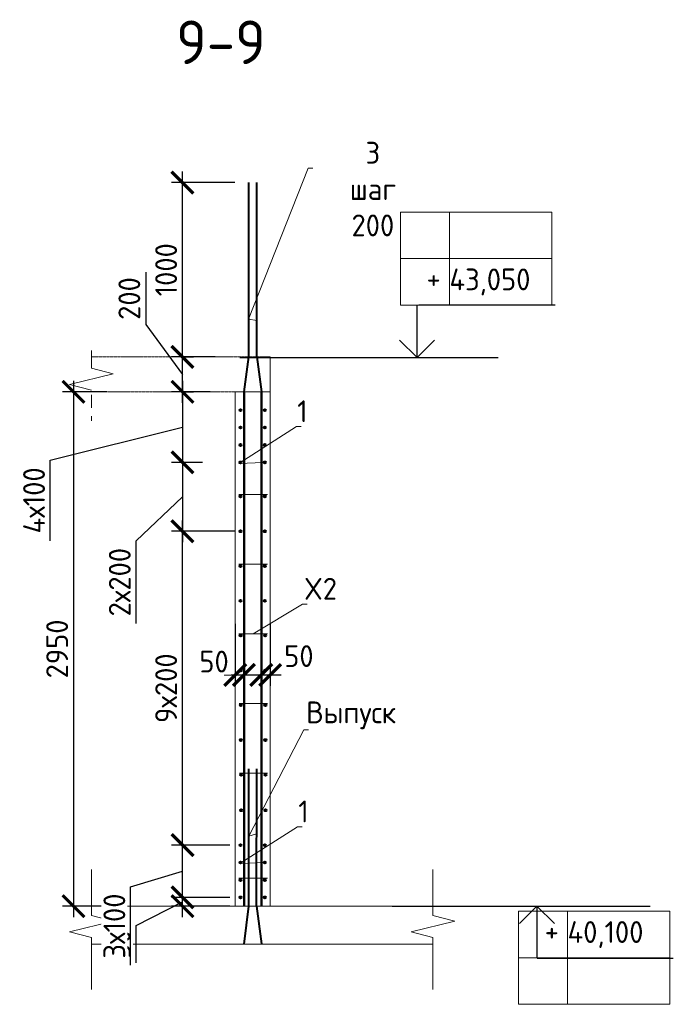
# Model space of a CAD drawing. Header units: millimetres. Extents: x 247266 to 730847, y -636031 to 10052.
# Tile 178 of 196: x 589258 to 596752, y -248168 to -236874. Entities that reach past the tile are written whole.
import ezdxf
from ezdxf import colors
from ezdxf.entities.mleader import LeaderData, LeaderLine
from ezdxf.math import Vec2, Vec3

# ---------------------------------------------------------------- set-up
doc = ezdxf.new("R2010")
doc.units = ezdxf.units.MM
doc.linetypes.add('01 Штриховая _4 мм_', pattern=[6, 3.5, -2.5])
for name, color, linetype, lineweight in [('AF_Perekritie', 7, 'Continuous', 18), ('AF_Stena', 7, 'Continuous', 18), ('KR_Fundament', 7, 'Continuous', 18), ('RAZMER', 7, 'Continuous', 15), ('Арм_шпильки', 7, 'Continuous', 18), ('Армирование', 7, 'Continuous', 40), ('АрмСтер', 7, 'Continuous', 50), ('АС-Таблицы', 7, 'Continuous', 20), ('отметки', 7, 'Continuous', 18), ('подоснова', 7, 'Continuous', 5)]:
    doc.layers.add(name, color=color, linetype=linetype, lineweight=lineweight)
doc.layers.add('РАЗМЕРЫ', color=7, linetype='Continuous')
doc.styles.add('GOST-2.304_Type-B', font='GOST_Common.ttf')
doc.styles.add('ГОСТ', font='GOST_Common.ttf')
doc.dimstyles.new('мой 25', dxfattribs={"dimscale": 100, "dimtxt": 2.5, "dimasz": 2.5, "dimexe": 1.25, "dimexo": 0.625, "dimtad": 1, "dimdec": 0, "dimlfac": 0.5, "dimtxsty": 'GOST-2.304_Type-B', "dimblk": 'ARCHTICK', "dimcen": 2.5, "dimdle": 1.25, "dimaunit": 1, "dimadec": 1, "dimazin": 2, "dimtfac": 1, "dimtdec": 0, "dimtmove": 1, "dimatfit": 3, "dimfxl": 6, "dimfxlon": 1, "dimtfill": 1, "dimlwd": -1, "dimlwe": -1, "dimarcsym": 0})

# ---------------------------------------------------------------- blocks, each defined once
blk = doc.blocks.new('_None')
blk = doc.blocks.new('_ArchTick')
at = {"color": 0, "linetype": 'ByBlock', "const_width": 0.15}
blk.add_lwpolyline([(-0.5, -0.5), (0.5, 0.5)], dxfattribs=at)
blk = doc.blocks.new('*D1039')
at = {"layer": 'DEFPOINTS', "color": 0, "ltscale": 100}
for p in [(591088, -240742), (591124, -240742), (591087, -241142)]:
    blk.add_point(p, dxfattribs=at)
at = {"layer": 'РАЗМЕРЫ', "color": 0, "linetype": 'Continuous'}
for p, q in [((590703, -239771), (590703, -240372)), ((590703, -240372), (591124, -240942)), ((591124, -241267), (591124, -240617)), ((591150, -240742), (591249, -240742)), ((591150, -241142), (591249, -241142))]:
    blk.add_line(p, q, dxfattribs=at)
at = {"layer": 'РАЗМЕРЫ', "color": 0, "ltscale": 100, "xscale": 250, "yscale": 250, "zscale": 250}
for p, rotation in [((591124, -240742), 90), ((591124, -241142), 270)]:
    blk.add_blockref('_ArchTick', p, dxfattribs=dict(at, rotation=rotation))
at = {"layer": 'РАЗМЕРЫ', "color": 0, "lineweight": 0, "ltscale": 100, "insert": (590515, -240072), "char_height": 250, "attachment_point": 5, "rotation": 90, "style": 'GOST-2.304_Type-B', "bg_fill": 3, "box_fill_scale": 1.1, "bg_fill_color": 256, "bg_fill_true_color": 13158600, "bg_fill_transparency": 0}
blk.add_mtext('200', dxfattribs=at)
blk = doc.blocks.new('*D1040')
at = {"layer": 'DEFPOINTS', "color": 0, "ltscale": 100}
for p in [(591729, -243739), (591829, -243739), (591829, -244390)]:
    blk.add_point(p, dxfattribs=at)
at = {"layer": 'РАЗМЕРЫ', "color": 0, "linetype": 'Continuous'}
for p, q in [((591729, -243802), (591729, -244515)), ((591829, -243802), (591829, -244515)), ((591604, -244390), (591954, -244390))]:
    blk.add_line(p, q, dxfattribs=at)
at = {"layer": 'РАЗМЕРЫ', "color": 0, "ltscale": 100, "xscale": 250, "yscale": 250, "zscale": 250}
blk.add_blockref('_ArchTick', (591729, -244390), dxfattribs=at)
at = {"layer": 'РАЗМЕРЫ', "color": 0, "ltscale": 100, "xscale": 250, "yscale": 250, "zscale": 250, "rotation": 180}
blk.add_blockref('_ArchTick', (591829, -244390), dxfattribs=at)
at = {"layer": 'РАЗМЕРЫ', "color": 0, "lineweight": 0, "ltscale": 100, "insert": (591486, -244237), "char_height": 250, "attachment_point": 5, "style": 'GOST-2.304_Type-B', "bg_fill": 3, "box_fill_scale": 1.1, "bg_fill_color": 256, "bg_fill_true_color": 13158600, "bg_fill_transparency": 0}
blk.add_mtext('50', dxfattribs=at)
blk = doc.blocks.new('*D1041')
at = {"layer": 'DEFPOINTS', "color": 0, "ltscale": 100}
for p in [(592029, -243739), (592129, -243739), (592129, -244390)]:
    blk.add_point(p, dxfattribs=at)
at = {"layer": 'РАЗМЕРЫ', "color": 0, "linetype": 'Continuous'}
for p, q in [((592029, -243802), (592029, -244515)), ((592129, -243802), (592129, -244515)), ((591904, -244390), (592254, -244390))]:
    blk.add_line(p, q, dxfattribs=at)
at = {"layer": 'РАЗМЕРЫ', "color": 0, "ltscale": 100, "xscale": 250, "yscale": 250, "zscale": 250}
blk.add_blockref('_ArchTick', (592029, -244390), dxfattribs=at)
at = {"layer": 'РАЗМЕРЫ', "color": 0, "ltscale": 100, "xscale": 250, "yscale": 250, "zscale": 250, "rotation": 180}
blk.add_blockref('_ArchTick', (592129, -244390), dxfattribs=at)
at = {"layer": 'РАЗМЕРЫ', "color": 0, "lineweight": 0, "ltscale": 100, "insert": (592459, -244174), "char_height": 250, "attachment_point": 5, "style": 'GOST-2.304_Type-B', "bg_fill": 3, "box_fill_scale": 1.1, "bg_fill_color": 256, "bg_fill_true_color": 13158600, "bg_fill_transparency": 0}
blk.add_mtext('50', dxfattribs=at)
blk = doc.blocks.new('*D1042')
at = {"layer": 'DEFPOINTS', "color": 0, "ltscale": 100}
for p in [(590320, -241142), (589874, -247042), (592193, -247042)]:
    blk.add_point(p, dxfattribs=at)
at = {"layer": 'РАЗМЕРЫ', "color": 0, "linetype": 'Continuous'}
for p, q in [((589874, -241017), (589874, -247167)), ((590257, -241142), (589749, -241142)), ((590474, -247042), (589749, -247042))]:
    blk.add_line(p, q, dxfattribs=at)
at = {"layer": 'РАЗМЕРЫ', "color": 0, "ltscale": 100, "xscale": 250, "yscale": 250, "zscale": 250}
for p, rotation in [((589874, -241142), 90), ((589874, -247042), 270)]:
    blk.add_blockref('_ArchTick', p, dxfattribs=dict(at, rotation=rotation))
at = {"layer": 'РАЗМЕРЫ', "color": 0, "lineweight": 0, "ltscale": 100, "insert": (589687, -244092), "char_height": 250, "attachment_point": 5, "rotation": 90, "style": 'GOST-2.304_Type-B', "bg_fill": 3, "box_fill_scale": 1.1, "bg_fill_color": 256, "bg_fill_true_color": 13158600, "bg_fill_transparency": 0}
blk.add_mtext('2950', dxfattribs=at)
blk = doc.blocks.new('*D1043')
at = {"layer": 'DEFPOINTS', "color": 0, "ltscale": 100}
for p in [(591088, -240742), (591124, -240742), (591087, -241142)]:
    blk.add_point(p, dxfattribs=at)
at = {"layer": 'РАЗМЕРЫ', "color": 0, "linetype": 'Continuous'}
for p, q in [((590703, -239771), (590703, -240372)), ((590703, -240372), (591124, -240942)), ((591124, -241267), (591124, -240617)), ((591150, -240742), (591249, -240742)), ((591150, -241142), (591249, -241142))]:
    blk.add_line(p, q, dxfattribs=at)
at = {"layer": 'РАЗМЕРЫ', "color": 0, "ltscale": 100, "xscale": 250, "yscale": 250, "zscale": 250}
for p, rotation in [((591124, -240742), 90), ((591124, -241142), 270)]:
    blk.add_blockref('_ArchTick', p, dxfattribs=dict(at, rotation=rotation))
at = {"layer": 'РАЗМЕРЫ', "color": 0, "lineweight": 0, "ltscale": 100, "insert": (590515, -240072), "char_height": 250, "attachment_point": 5, "rotation": 90, "style": 'GOST-2.304_Type-B', "bg_fill": 3, "box_fill_scale": 1.1, "bg_fill_color": 256, "bg_fill_true_color": 13158600, "bg_fill_transparency": 0}
blk.add_mtext('200', dxfattribs=at)
blk = doc.blocks.new('*D1044')
at = {"layer": 'DEFPOINTS', "color": 0, "ltscale": 100}
for p in [(591124, -246942), (591729, -246942), (591729, -247042)]:
    blk.add_point(p, dxfattribs=at)
at = {"layer": 'РАЗМЕРЫ', "color": 0, "linetype": 'Continuous'}
for p, q in [((591124, -247167), (591124, -246817)), ((590593, -247265), (591124, -246992)), ((591667, -246942), (590999, -246942)), ((591667, -247042), (590999, -247042)), ((590593, -247691), (590593, -247265))]:
    blk.add_line(p, q, dxfattribs=at)
at = {"layer": 'РАЗМЕРЫ', "color": 0, "ltscale": 100, "xscale": 250, "yscale": 250, "zscale": 250}
for p, rotation in [((591124, -246942), 270), ((591124, -247042), 90)]:
    blk.add_blockref('_ArchTick', p, dxfattribs=dict(at, rotation=rotation))
at = {"layer": 'РАЗМЕРЫ', "color": 0, "lineweight": 0, "ltscale": 100, "insert": (590405, -247478), "char_height": 250, "attachment_point": 5, "rotation": 90, "style": 'GOST-2.304_Type-B', "bg_fill": 3, "box_fill_scale": 1.1, "bg_fill_color": 256, "bg_fill_true_color": 13158600, "bg_fill_transparency": 0}
blk.add_mtext('50', dxfattribs=at)
blk = doc.blocks.new('*D1045')
at = {"layer": 'DEFPOINTS', "color": 0, "ltscale": 100}
for p in [(591124, -246342), (591729, -246342), (591630, -246942)]:
    blk.add_point(p, dxfattribs=at)
at = {"layer": 'РАЗМЕРЫ', "color": 0, "linetype": 'Continuous'}
for p, q in [((591124, -247067), (591124, -246217)), ((591667, -246342), (590999, -246342)), ((590530, -246820), (591124, -246642)), ((590530, -247721), (590530, -246820)), ((591568, -246942), (590999, -246942))]:
    blk.add_line(p, q, dxfattribs=at)
at = {"layer": 'РАЗМЕРЫ', "color": 0, "ltscale": 100, "xscale": 250, "yscale": 250, "zscale": 250}
for p, rotation in [((591124, -246342), 90), ((591124, -246942), 270)]:
    blk.add_blockref('_ArchTick', p, dxfattribs=dict(at, rotation=rotation))
at = {"layer": 'РАЗМЕРЫ', "color": 0, "lineweight": 0, "ltscale": 100, "insert": (590343, -247271), "char_height": 250, "attachment_point": 5, "rotation": 90, "style": 'GOST-2.304_Type-B', "bg_fill": 3, "box_fill_scale": 1.1, "bg_fill_color": 256, "bg_fill_true_color": 13158600, "bg_fill_transparency": 0}
blk.add_mtext('3х100', dxfattribs=at)
blk = doc.blocks.new('*D1046')
at = {"layer": 'DEFPOINTS', "color": 0, "ltscale": 100}
for p in [(591124, -242742), (591789, -242742), (591698, -246342)]:
    blk.add_point(p, dxfattribs=at)
at = {"layer": 'РАЗМЕРЫ', "color": 0, "linetype": 'Continuous'}
for p, q in [((591124, -246467), (591124, -242617)), ((591724, -242742), (590999, -242742)), ((591636, -246342), (590999, -246342))]:
    blk.add_line(p, q, dxfattribs=at)
at = {"layer": 'РАЗМЕРЫ', "color": 0, "ltscale": 100, "xscale": 250, "yscale": 250, "zscale": 250}
for p, rotation in [((591124, -242742), 90), ((591124, -246342), 270)]:
    blk.add_blockref('_ArchTick', p, dxfattribs=dict(at, rotation=rotation))
at = {"layer": 'РАЗМЕРЫ', "color": 0, "lineweight": 0, "ltscale": 100, "insert": (590937, -244542), "char_height": 250, "attachment_point": 5, "rotation": 90, "style": 'GOST-2.304_Type-B', "bg_fill": 3, "box_fill_scale": 1.1, "bg_fill_color": 256, "bg_fill_true_color": 13158600, "bg_fill_transparency": 0}
blk.add_mtext('9х200', dxfattribs=at)
blk = doc.blocks.new('*D1047')
at = {"layer": 'DEFPOINTS', "color": 0, "ltscale": 100}
for p in [(591505, -241142), (591124, -241952), (591417, -241952)]:
    blk.add_point(p, dxfattribs=at)
at = {"layer": 'РАЗМЕРЫ', "color": 0, "linetype": 'Continuous'}
for p, q in [((591124, -241017), (591124, -242077)), ((591442, -241142), (590999, -241142)), ((589609, -241925), (591124, -241547)), ((589609, -242851), (589609, -241925)), ((591354, -241952), (590999, -241952))]:
    blk.add_line(p, q, dxfattribs=at)
at = {"layer": 'РАЗМЕРЫ', "color": 0, "ltscale": 100, "xscale": 250, "yscale": 250, "zscale": 250}
for p, rotation in [((591124, -241142), 90), ((591124, -241952), 270)]:
    blk.add_blockref('_ArchTick', p, dxfattribs=dict(at, rotation=rotation))
at = {"layer": 'РАЗМЕРЫ', "color": 0, "lineweight": 0, "ltscale": 100, "insert": (589422, -242388), "char_height": 250, "attachment_point": 5, "rotation": 90, "style": 'GOST-2.304_Type-B', "bg_fill": 3, "box_fill_scale": 1.1, "bg_fill_color": 256, "bg_fill_true_color": 13158600, "bg_fill_transparency": 0}
blk.add_mtext('4х100', dxfattribs=at)
blk = doc.blocks.new('*D1048')
at = {"layer": 'DEFPOINTS', "color": 0, "ltscale": 100}
for p in [(591124, -238742), (591884, -238742), (591562, -240742)]:
    blk.add_point(p, dxfattribs=at)
at = {"layer": 'РАЗМЕРЫ', "color": 0, "linetype": 'Continuous'}
for p, q in [((591124, -240867), (591124, -238617)), ((591724, -238742), (590999, -238742)), ((591500, -240742), (590999, -240742))]:
    blk.add_line(p, q, dxfattribs=at)
at = {"layer": 'РАЗМЕРЫ', "color": 0, "ltscale": 100, "xscale": 250, "yscale": 250, "zscale": 250}
for p, rotation in [((591124, -238742), 90), ((591124, -240742), 270)]:
    blk.add_blockref('_ArchTick', p, dxfattribs=dict(at, rotation=rotation))
at = {"layer": 'РАЗМЕРЫ', "color": 0, "lineweight": 0, "ltscale": 100, "insert": (590937, -239742), "char_height": 250, "attachment_point": 5, "rotation": 90, "style": 'GOST-2.304_Type-B', "bg_fill": 3, "box_fill_scale": 1.1, "bg_fill_color": 256, "bg_fill_true_color": 13158600, "bg_fill_transparency": 0}
blk.add_mtext('1000', dxfattribs=at)
blk = doc.blocks.new('*D1049')
at = {"layer": 'DEFPOINTS', "color": 0, "ltscale": 100}
for p in [(591417, -241952), (591124, -242742), (591435, -242742)]:
    blk.add_point(p, dxfattribs=at)
at = {"layer": 'РАЗМЕРЫ', "color": 0, "linetype": 'Continuous'}
for p, q in [((591124, -241827), (591124, -242867)), ((591354, -241952), (590999, -241952)), ((590593, -242850), (591124, -242347)), ((591373, -242742), (590999, -242742)), ((590593, -243801), (590593, -242850))]:
    blk.add_line(p, q, dxfattribs=at)
at = {"layer": 'РАЗМЕРЫ', "color": 0, "ltscale": 100, "xscale": 250, "yscale": 250, "zscale": 250}
for p, rotation in [((591124, -241952), 90), ((591124, -242742), 270)]:
    blk.add_blockref('_ArchTick', p, dxfattribs=dict(at, rotation=rotation))
at = {"layer": 'РАЗМЕРЫ', "color": 0, "lineweight": 0, "ltscale": 100, "insert": (590405, -243326), "char_height": 250, "attachment_point": 5, "rotation": 90, "style": 'GOST-2.304_Type-B', "bg_fill": 3, "box_fill_scale": 1.1, "bg_fill_color": 256, "bg_fill_true_color": 13158600, "bg_fill_transparency": 0}
blk.add_mtext('2х200', dxfattribs=at)
blk = doc.blocks.new('*T2948')
at = {"layer": 'DEFPOINTS', "color": 8, "linetype": 'ByBlock', "lineweight": 0}
for p, q in [((0, 1067), (1734, 1067)), ((0, 0), (0, 1067)), ((561, 0), (561, 1067)), ((1734, 0), (1734, 1067)), ((0, 533), (1734, 533)), ((0, 0), (1734, 0))]:
    blk.add_line(p, q, dxfattribs=at)
at = {"layer": 'АС-Таблицы', "color": 0, "char_height": 250, "style": 'ГОСТ'}
for s, insert, width, attachment_point in [('+', (461, 967), 361.22, 3), ('40,100', (561, 800), 1173.09, 4)]:
    blk.add_mtext(s, dxfattribs=dict(at, insert=insert, width=width, attachment_point=attachment_point))
blk = doc.blocks.new('*T2954')
at = {"layer": 'DEFPOINTS', "color": 8, "linetype": 'ByBlock', "lineweight": 0}
for p, q in [((0, 0), (1734, 0)), ((0, 0), (0, -1067)), ((561, 0), (561, -1067)), ((1734, 0), (1734, -1067)), ((0, -533), (1734, -533)), ((0, -1067), (1734, -1067))]:
    blk.add_line(p, q, dxfattribs=at)
at = {"layer": 'АС-Таблицы', "color": 0, "char_height": 250, "style": 'ГОСТ'}
for s, insert, width, attachment_point in [('+', (461, -633), 361.22, 3), ('43,050', (561, -800), 1173.09, 4)]:
    blk.add_mtext(s, dxfattribs=dict(at, insert=insert, width=width, attachment_point=attachment_point))

msp = doc.modelspace()

# ---------------------------------------------------------------- linework, layer by layer
for points in [[(593690.89, -240747.63), (594525.46, -240747.63)], [(593527.12, -247040.86), (596488.09, -247040.86)]]:
    msp.add_lwpolyline(points)
at = {"layer": 'AF_Perekritie', "linetype": '01 Штриховая _4 мм_', "lineweight": 9}
for p, q in [((592129.03, -240742), (590080.44, -240742)), ((590080.44, -241142), (592129.03, -241142))]:
    msp.add_line(p, q, dxfattribs=at)
at = {"layer": 'AF_Stena', "lineweight": 20}
for p, q in [((591729.03, -241142), (591729.03, -247042)), ((592129.03, -241142), (591729.03, -241142)), ((592129.03, -247042), (592129.03, -241142))]:
    msp.add_line(p, q, dxfattribs=at)
for points in [[(590080.44, -240817), (590080.44, -240667)], [(590080.44, -240817), (590080.44, -240872)], [(590080.44, -240872), (590330.44, -240934.5)], [(590330.44, -240934.5), (589830.44, -241059.5)], [(589830.44, -241059.5), (590080.44, -241122)], [(590080.44, -241177), (590080.44, -241327)], [(590080.44, -241422), (590080.44, -241477)], [(590080.44, -247095.33), (590080.44, -246623.47)], [(593996.84, -247095.33), (593996.84, -246623.47)], [(590080.44, -247095.33), (590080.44, -247150.33)], [(593996.84, -247095.33), (593996.84, -247150.33)], [(590330.44, -247212.83), (589830.44, -247337.83)], [(590080.44, -247150.33), (590330.44, -247212.83)], [(594246.84, -247212.83), (593746.84, -247337.83)], [(593996.84, -247150.33), (594246.84, -247212.83)], [(589830.44, -247337.83), (590080.44, -247400.33)], [(593746.84, -247337.83), (593996.84, -247400.33)], [(590080.44, -247400.33), (590080.44, -247455.33)], [(590080.44, -247455.33), (590080.44, -247999.44)], [(593996.84, -247400.33), (593996.84, -247455.33)], [(593996.84, -247455.33), (593996.84, -247999.44)]]:
    msp.add_lwpolyline(points, dxfattribs=at)
at = {"layer": 'KR_Fundament', "lineweight": 9}
for p, q in [((593996.84, -247042), (590080.44, -247042)), ((590080.44, -247477.85), (593996.84, -247477.85))]:
    msp.add_line(p, q, dxfattribs=at)
at = {"layer": 'RAZMER', "ltscale": 100}
for p, q in [((593835.27, -240145.86), (595397.77, -240145.86)), ((593835.27, -240148.51), (595397.77, -240148.51)), ((593835.27, -240148.51), (595397.77, -240148.51)), ((595188.29, -247488.22), (595189.81, -247635.03)), ((595189.81, -247639.99), (596752.31, -247639.99)), ((595189.81, -247639.99), (596752.31, -247639.99)), ((595189.81, -247642.63), (596752.31, -247642.63))]:
    msp.add_line(p, q, dxfattribs=at)
at = {"layer": 'Арм_шпильки'}
msp.add_line((591769.03, -242322.15), (592098.53, -242322.15), dxfattribs=at)
at = {"layer": 'Армирование', "ltscale": 100}
for p, q in [((591884.31, -240742), (591884.31, -238742)), ((591975.03, -240742), (591975.03, -238742)), ((591884.01, -247042), (591884.31, -245468.86)), ((591974.73, -247042), (591975.03, -245468.86))]:
    msp.add_line(p, q, dxfattribs=at)
for centre in [(591789.03, -242342.15), (592069.03, -242342.15), (591789.03, -242742.15), (592069.03, -242742.15), (592069.03, -246542), (592069.03, -246942)]:
    msp.add_circle(centre, 12, dxfattribs=at)
at = {"layer": 'АрмСтер', "ltscale": 15}
for p, q in [((591830.31, -247042), (591830.31, -241142)), ((592028.72, -247042), (592028.72, -241142))]:
    msp.add_line(p, q, dxfattribs=at)
at = {"layer": 'отметки', "linetype": 'Continuous', "lineweight": 25, "ltscale": 100}
for p, q in [((593814.43, -240748.46), (593814.43, -240148.46)), ((595188.29, -247040.86), (595188.29, -247640.86))]:
    msp.add_line(p, q, dxfattribs=at)
for points in [[(593614.43, -240548.46), (593814.43, -240748.46), (594014.43, -240548.46)], [(594988.29, -247240.86), (595188.29, -247040.86), (595388.29, -247240.86)]]:
    msp.add_lwpolyline(points, dxfattribs=at)

# ---------------------------------------------------------------- block references
for name, p in [('*T2954', (593624.32, -239081.84)), ('*T2948', (594978.87, -248168.36))]:
    msp.add_blockref(name, p)

# ---------------------------------------------------------------- texts
at = {"layer": 'РАЗМЕРЫ', "insert": (591565.17, -237132.61), "char_height": 500, "attachment_point": 5, "style": 'GOST-2.304_Type-B'}
msp.add_mtext_dynamic_manual_height_columns('9-9', width=3941.2128, gutter_width=625, heights=[0], dxfattribs=at)

# ---------------------------------------------------------------- leaders
at = {"layer": 'подоснова'}
ml = msp.add_multileader_mtext('Standard', dxfattribs=at)
ml.set_content('1 ', color=256, style='GOST-2.304_Type-B')
ml.set_leader_properties(color=256, linetype='ByLayer', lineweight=15)
ml.set_arrow_properties(name='NONE')
ml.build(insert=Vec2(0, 0))
ml.multileader.update_dxf_attribs({"text_left_attachment_type": 6, "text_right_attachment_type": 6, "dogleg_length": 10, "arrow_head_size": 18})
ctx = ml.context
ctx.base_point, ctx.char_height, ctx.arrow_head_size, ctx.landing_gap_size, ctx.plane_origin = Vec3(592442.3, -241540.84), 250, 18, 20, Vec3(591447.79, -241100.56)
ctx.left_attachment, ctx.right_attachment, ctx.text_align_type = 6, 6, 1
notes = []
notes.append((ctx, [(0, (1, 1, 0), (592432.26, -241540.84), (1, 0), 10, [(1, [(592054.25, -241953.44), (591770.4, -241962.82)], 0, [])])]))
ctx.mtext.insert, ctx.mtext.width, ctx.mtext.alignment, ctx.mtext.flow_direction = Vec3(592499.8, -241240.84), 22.8978, 2, 5
ml = msp.add_multileader_mtext('Standard', dxfattribs=at)
ml.set_content('Выпуск', color=256, style='GOST-2.304_Type-B')
ml.set_leader_properties(color=256, linetype='ByLayer', lineweight=15)
ml.set_arrow_properties(name='NONE')
ml.build(insert=Vec2(0, 0))
ml.multileader.update_dxf_attribs({"text_left_attachment_type": 6, "text_right_attachment_type": 6, "dogleg_length": 10, "arrow_head_size": 18})
ctx = ml.context
ctx.base_point, ctx.char_height, ctx.arrow_head_size, ctx.landing_gap_size, ctx.plane_origin = Vec3(592525.31, -245019.57), 250, 18, 20, Vec3(591368.3, -245001.44)
ctx.left_attachment, ctx.right_attachment, ctx.text_align_type = 6, 6, 1
notes.append((ctx, [(0, (1, 1, 0), (592514.8, -245019.9), (1, 0), 10, [(1, [(591974.89, -246211.8), (591884.04, -246239.34)], 0, [])])]))
ctx.mtext.insert, ctx.mtext.width, ctx.mtext.alignment, ctx.mtext.flow_direction = Vec3(593057.81, -244694.57), 22.8978, 2, 5
for ctx, leaders in notes:
    for number, flags, end, landing, length, lines in leaders:
        leader = LeaderData()
        leader.index, (leader.has_last_leader_line, leader.has_dogleg_vector, leader.attachment_direction) = number, flags
        leader.last_leader_point, leader.dogleg_vector, leader.dogleg_length = Vec3(end), Vec3(landing), length
        for number, points, colour, breaks in lines:
            line = LeaderLine()
            line.index, line.vertices, line.color, line.breaks = number, Vec3.list(points), colors.encode_raw_color(colour), breaks
            leader.lines.append(line)
        ctx.leaders.append(leader)

# ---------------------------------------------------------------- next in the draw order: dimensions: what is measured, and where the dimension line sits
at = {"layer": 'РАЗМЕРЫ', "lineweight": 0}
dim = msp.add_linear_dim(base=(591124.31, -240742), p1=(591087.3, -241142), p2=(591087.55, -240742), angle=90, dimstyle='мой 25', dxfattribs=at)
dim.commit()
dim.dimension.update_dxf_attribs({"geometry": '*D1039', "text_midpoint": (590702.83, -240309.27), "dimtype": 160})
dim = msp.add_linear_dim(base=(591828.99, -244389.58), p1=(591729.03, -243739.41), p2=(591828.99, -243739.41), dimstyle='мой 25', dxfattribs=at)
dim.commit()
dim.dimension.update_dxf_attribs({"geometry": '*D1040', "text_midpoint": (591486.39, -244424.16), "dimtype": 160})

# ---------------------------------------------------------------- next in the draw order: dimensions: what is measured, and where the dimension line sits
dim = msp.add_linear_dim(base=(592129.03, -244389.58), p1=(592028.99, -243739.41), p2=(592129.03, -243739.41), dimstyle='мой 25', dxfattribs=at)
dim.commit()
dim.dimension.update_dxf_attribs({"geometry": '*D1041', "text_midpoint": (592458.64, -244361.57), "dimtype": 160})

# ---------------------------------------------------------------- next in the draw order: dimensions: what is measured, and where the dimension line sits
dim = msp.add_linear_dim(base=(589874.47, -247042), p1=(590319.98, -241142), p2=(592193.25, -247042), angle=90, dimstyle='мой 25', dxfattribs=at)
dim.commit()
dim.dimension.update_dxf_attribs({"geometry": '*D1042', "text_midpoint": (589686.84, -244092)})

# ---------------------------------------------------------------- next in the draw order: linework, layer by layer
at = {"layer": 'AF_Stena', "lineweight": 20}
msp.add_line((592129.03, -241142), (592129.03, -240743.01), dxfattribs=at)
at = {"layer": 'Арм_шпильки'}
for p, q in [((591769.03, -243120.48), (592098.53, -243120.48)), ((591771.7, -243918.8), (592098.53, -243918.8)), ((591774.38, -244717.13), (592098.53, -244717.13)), ((591777.05, -245515.46), (592098.53, -245515.46)), ((591769.03, -246722), (592098.53, -246722))]:
    msp.add_line(p, q, dxfattribs=at)
at = {"layer": 'Армирование', "ltscale": 100}
for p, q in [((591830.31, -241144.43), (591884.31, -240742)), ((591975.03, -240742), (592029.03, -241144.43)), ((591830.31, -247477.85), (591884.01, -247042)), ((591974.73, -247042), (592028.72, -247476.56))]:
    msp.add_line(p, q, dxfattribs=at)
for centre in [(591789.03, -241352), (592069.03, -241352), (591789.03, -241552), (592069.03, -241552), (591789.03, -241752), (592069.03, -241752), (591789.03, -241952), (592069.03, -241952), (591789.03, -243140.48), (592069.03, -243140.48), (591789.03, -243540.48), (592069.03, -243540.48), (591791.7, -243938.8), (592071.7, -243938.8), (591791.7, -244338.8), (592071.7, -244338.8), (591794.38, -244737.13), (592074.38, -244737.13), (591794.38, -245137.13), (592074.38, -245137.13), (591797.05, -245535.46), (592077.05, -245535.46), (591797.05, -245942.46), (592077.05, -245942.46), (592069.03, -246342), (592069.03, -246742)]:
    msp.add_circle(centre, 12, dxfattribs=at)

# ---------------------------------------------------------------- next in the draw order: dimensions: what is measured, and where the dimension line sits
at = {"layer": 'РАЗМЕРЫ', "lineweight": 0}
for base, p1, p2, picture, middle in [((591124.31, -240742), (591087.3, -241142), (591087.55, -240742), '*D1043', (590702.83, -240309.27)), ((591124.31, -246942.15), (591729.03, -247042), (591729.03, -246942.15), '*D1044', (590593.06, -247327.88))]:
    dim = msp.add_linear_dim(base=base, p1=p1, p2=p2, angle=90, dimstyle='мой 25', dxfattribs=at)
    dim.commit()
    dim.dimension.update_dxf_attribs({"geometry": picture, "text_midpoint": middle, "dimtype": 160})

# ---------------------------------------------------------------- next in the draw order: leaders
at = {"layer": 'подоснова'}
ml = msp.add_multileader_mtext('Standard', dxfattribs=at)
ml.set_content('X2', color=256, style='GOST-2.304_Type-B')
ml.set_leader_properties(color=256, linetype='ByLayer', lineweight=15)
ml.set_arrow_properties(name='NONE')
ml.build(insert=Vec2(0, 0))
ml.multileader.update_dxf_attribs({"text_left_attachment_type": 6, "text_right_attachment_type": 6, "dogleg_length": 10, "arrow_head_size": 18})
ctx = ml.context
ctx.base_point, ctx.char_height, ctx.arrow_head_size, ctx.landing_gap_size, ctx.plane_origin = Vec3(592512.07, -243576.58), 250, 18, 20, Vec3(591517.56, -242430.44)
ctx.left_attachment, ctx.right_attachment, ctx.text_align_type = 6, 6, 1
notes = []
notes.append((ctx, [(0, (1, 1, 0), (592501.89, -243576.83), (1, 0), 10, [(0, [(591933.78, -243918.8)], 0, [])])]))
ctx.mtext.insert, ctx.mtext.width, ctx.mtext.alignment, ctx.mtext.flow_direction = Vec3(592707.07, -243276.58), 22.8978, 2, 5
for ctx, leaders in notes:
    for number, flags, end, landing, length, lines in leaders:
        leader = LeaderData()
        leader.index, (leader.has_last_leader_line, leader.has_dogleg_vector, leader.attachment_direction) = number, flags
        leader.last_leader_point, leader.dogleg_vector, leader.dogleg_length = Vec3(end), Vec3(landing), length
        for number, points, colour, breaks in lines:
            line = LeaderLine()
            line.index, line.vertices, line.color, line.breaks = number, Vec3.list(points), colors.encode_raw_color(colour), breaks
            leader.lines.append(line)
        ctx.leaders.append(leader)

# ---------------------------------------------------------------- next in the draw order: dimensions: what is measured, and where the dimension line sits
at = {"layer": 'РАЗМЕРЫ', "lineweight": 0}
dim = msp.add_linear_dim(base=(591124.31, -238742), p1=(591562.48, -240742), p2=(591884.31, -238742), angle=90, dimstyle='мой 25', dxfattribs=at)
dim.commit()
dim.dimension.update_dxf_attribs({"geometry": '*D1048', "text_midpoint": (590936.68, -239742)})
dim = msp.add_linear_dim(base=(591124.31, -246342.15), p1=(591630.02, -246942.15), p2=(591729.03, -246342.15), angle=90, text='3х100', dimstyle='мой 25', dxfattribs=at)
dim.commit()
dim.dimension.update_dxf_attribs({"geometry": '*D1045', "text_midpoint": (590342.56, -246882.89)})

# ---------------------------------------------------------------- next in the draw order: linework, layer by layer
msp.add_lwpolyline([(591781.92, -240747.63), (594742.9, -240747.63)])
at = {"layer": 'Армирование', "ltscale": 100}
for centre in [(591789.03, -246742), (591789.03, -246942)]:
    msp.add_circle(centre, 12, dxfattribs=at)

# ---------------------------------------------------------------- next in the draw order: dimensions: what is measured, and where the dimension line sits
at = {"layer": 'РАЗМЕРЫ', "lineweight": 0}
dim = msp.add_linear_dim(base=(591124.31, -242742.15), p1=(591698.4, -246342.15), p2=(591789.03, -242742.15), angle=90, text='9х200', dimstyle='мой 25', dxfattribs=at)
dim.commit()
dim.dimension.update_dxf_attribs({"geometry": '*D1046', "text_midpoint": (590936.68, -244542.15)})

# ---------------------------------------------------------------- next in the draw order: leaders
at = {"layer": 'подоснова'}
ml = msp.add_multileader_mtext('Standard', dxfattribs=at)
ml.set_content('3 шаг 200', color=256, style='GOST-2.304_Type-B')
ml.set_leader_properties(color=256, linetype='ByLayer', lineweight=15)
ml.set_arrow_properties(name='NONE')
ml.build(insert=Vec2(0, 0))
ml.multileader.update_dxf_attribs({"text_left_attachment_type": 6, "text_right_attachment_type": 6, "dogleg_length": 10, "arrow_head_size": 18})
ctx = ml.context
ctx.base_point, ctx.char_height, ctx.arrow_head_size, ctx.landing_gap_size, ctx.plane_origin = Vec3(592576.94, -238574.91), 250, 18, 20, Vec3(591538.15, -239257.57)
ctx.left_attachment, ctx.right_attachment, ctx.text_align_type = 6, 6, 1
notes = []
notes.append((ctx, [(0, (1, 1, 0), (592566.33, -238575.16), (1, 0), 10, [(1, [(591975.76, -240325.24), (591880.32, -240309.85)], 0, [])])]))
ctx.mtext.insert, ctx.mtext.width, ctx.mtext.alignment, ctx.mtext.flow_direction = Vec3(593307.54, -238274.91), 22.8978, 2, 5
for ctx, leaders in notes:
    for number, flags, end, landing, length, lines in leaders:
        leader = LeaderData()
        leader.index, (leader.has_last_leader_line, leader.has_dogleg_vector, leader.attachment_direction) = number, flags
        leader.last_leader_point, leader.dogleg_vector, leader.dogleg_length = Vec3(end), Vec3(landing), length
        for number, points, colour, breaks in lines:
            line = LeaderLine()
            line.index, line.vertices, line.color, line.breaks = number, Vec3.list(points), colors.encode_raw_color(colour), breaks
            leader.lines.append(line)
        ctx.leaders.append(leader)

# ---------------------------------------------------------------- next in the draw order: linework, layer by layer
at = {"layer": 'Армирование', "ltscale": 100}
for centre in [(591789.03, -246342), (591789.03, -246542)]:
    msp.add_circle(centre, 12, dxfattribs=at)

# ---------------------------------------------------------------- next in the draw order: dimensions: what is measured, and where the dimension line sits
at = {"layer": 'РАЗМЕРЫ', "lineweight": 0}
dim = msp.add_linear_dim(base=(591124.31, -241952), p1=(591504.66, -241142), p2=(591416.6, -241952), angle=90, text='4х100', dimstyle='мой 25', dxfattribs=at)
dim.commit()
dim.dimension.update_dxf_attribs({"geometry": '*D1047', "text_midpoint": (589609.42, -241987.92), "dimtype": 160})

# ---------------------------------------------------------------- next in the draw order: leaders
at = {"layer": 'подоснова'}
ml = msp.add_multileader_mtext('Standard', dxfattribs=at)
ml.set_content('1 ', color=256, style='GOST-2.304_Type-B')
ml.set_leader_properties(color=256, linetype='ByLayer', lineweight=15)
ml.set_arrow_properties(name='NONE')
ml.build(insert=Vec2(0, 0))
ml.multileader.update_dxf_attribs({"text_left_attachment_type": 6, "text_right_attachment_type": 6, "dogleg_length": 10, "arrow_head_size": 18})
ctx = ml.context
ctx.base_point, ctx.char_height, ctx.arrow_head_size, ctx.landing_gap_size, ctx.plane_origin = Vec3(592454.3, -246130.84), 250, 18, 20, Vec3(591459.79, -245690.56)
ctx.left_attachment, ctx.right_attachment, ctx.text_align_type = 6, 6, 1
notes = []
notes.append((ctx, [(0, (1, 1, 0), (592444.26, -246130.84), (1, 0), 10, [(1, [(592066.25, -246543.44), (591782.4, -246552.82)], 0, [])])]))
ctx.mtext.insert, ctx.mtext.width, ctx.mtext.alignment, ctx.mtext.flow_direction = Vec3(592511.8, -245830.84), 22.8978, 2, 5
for ctx, leaders in notes:
    for number, flags, end, landing, length, lines in leaders:
        leader = LeaderData()
        leader.index, (leader.has_last_leader_line, leader.has_dogleg_vector, leader.attachment_direction) = number, flags
        leader.last_leader_point, leader.dogleg_vector, leader.dogleg_length = Vec3(end), Vec3(landing), length
        for number, points, colour, breaks in lines:
            line = LeaderLine()
            line.index, line.vertices, line.color, line.breaks = number, Vec3.list(points), colors.encode_raw_color(colour), breaks
            leader.lines.append(line)
        ctx.leaders.append(leader)

# ---------------------------------------------------------------- next in the draw order: dimensions: what is measured, and where the dimension line sits
at = {"layer": 'РАЗМЕРЫ', "lineweight": 0}
dim = msp.add_linear_dim(base=(591124.31, -242742.15), p1=(591416.6, -241952), p2=(591435.38, -242742.15), angle=90, text='2х200', dimstyle='мой 25', dxfattribs=at)
dim.commit()
dim.dimension.update_dxf_attribs({"geometry": '*D1049', "text_midpoint": (590593.06, -242912.83), "dimtype": 160})

doc.saveas('drawing.dxf')
